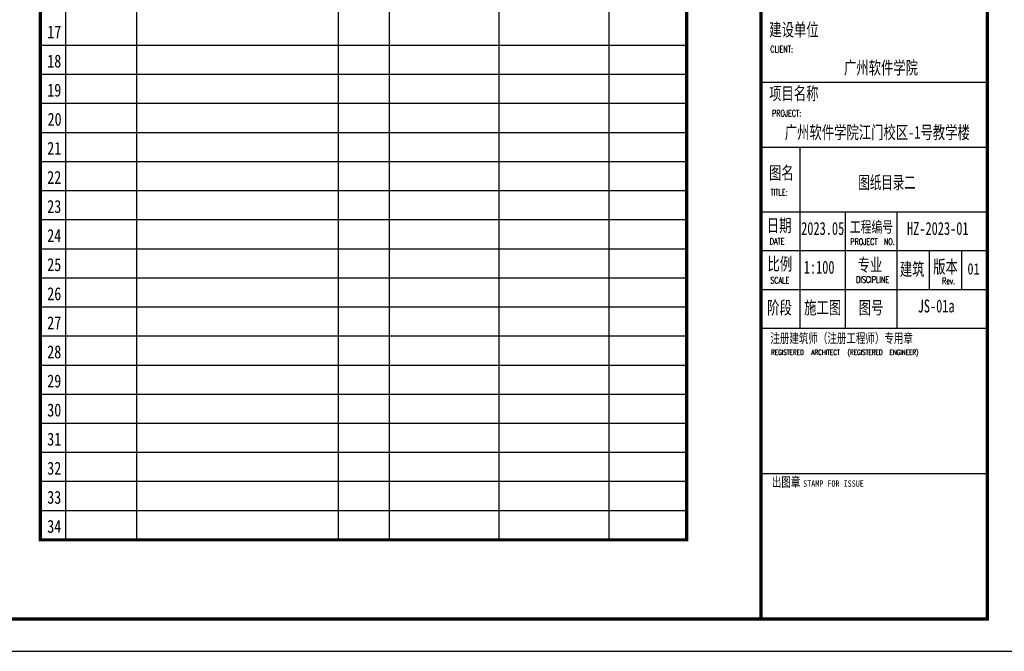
# Model space of a CAD drawing. Extents: x 1779708 to 7299578, y -1121471 to 88434.
# Tile 2 of 100: x 3861784 to 3892248, y -1084792 to -1065245. Entities that reach past the tile are written whole.
import ezdxf

# ---------------------------------------------------------------- set-up
doc = ezdxf.new("R2010")
doc.units = 0
doc.header["$LTSCALE"] = 1000
doc.header["$MEASUREMENT"] = 0
for name, color, linetype in [('PUB_TEXT', 7, 'CONTINUOUS'), ('PUB_TITLE', 4, 'CONTINUOUS'), ('通-图框－文字', 4, 'CONTINUOUS'), ('通－图框', 64, 'CONTINUOUS')]:
    doc.layers.add(name, color=color, linetype=linetype)
doc.styles.add('-宋体', font='simhei.ttf', dxfattribs={"width": 0.7})
doc.styles.add('dim_font', font='SIMPLEX.shx', dxfattribs={"width": 0.8})
doc.styles.add('SONGTI', font='txt', dxfattribs={"width": 0.8})
doc.styles.add('仿宋', font='txt', dxfattribs={"width": 0.7})

msp = doc.modelspace()

# ---------------------------------------------------------------- linework, layer by layer
at = {"layer": 'PUB_TITLE'}
for p, q in [((3891723.3, -1067192.1), (3884723.3, -1067192.1)), ((3891723.3, -1067192.1), (3884723.3, -1067192.1)), ((3891723.3, -1067192.1), (3884723.3, -1067192.1)), ((3884723.3, -1069192.1), (3891723.3, -1069192.1)), ((3884723.3, -1071192.1), (3891723.3, -1071192.1)), ((3884723.3, -1071192.1), (3891723.3, -1071192.1)), ((3884723.3, -1071192.1), (3891723.3, -1071192.1)), ((3884723.3, -1071192.1), (3891723.3, -1071192.1)), ((3884723.3, -1072392.1), (3891723.3, -1072392.1)), ((3884723.3, -1073592.1), (3891723.3, -1073592.1)), ((3884723.3, -1079292.1), (3891723.3, -1079292.1))]:
    msp.add_line(p, q, dxfattribs=at)
msp.add_lwpolyline([(3833323.3, -1084792.1), (3892723.3, -1084792.1), (3892723.3, -1042792.1), (3833323.3, -1042792.1)], close=True, dxfattribs=at)
at = {"layer": 'PUB_TITLE', "const_width": 100}
msp.add_lwpolyline([(3835823.3, -1083792.1), (3891723.3, -1083792.1), (3891723.3, -1043792.1), (3835823.3, -1043792.1)], close=True, dxfattribs=at)
for points in [[(3884723.3, -1043792.1), (3884723.3, -1083792.1)], [(3862422.8, -1049142.1), (3882423.3, -1049142.1), (3882423.3, -1081342.1), (3862422.8, -1081342.1), (3862422.8, -1049142.1)]]:
    msp.add_lwpolyline(points, dxfattribs=at)
at = {"layer": 'PUB_TITLE'}
for points in [[(3885923.3, -1069192.1), (3885923.3, -1074792.1)], [(3884723.3, -1071192.1), (3891723.3, -1071192.1)], [(3887323.3, -1071192.1), (3887323.3, -1074792.1)], [(3888923.3, -1071192.1), (3888923.3, -1074792.1)], [(3889923.3, -1072392.1), (3889923.3, -1073592.1)], [(3890923.3, -1072392.1), (3890923.3, -1073592.1)], [(3884723.3, -1074792.1), (3891723.3, -1074792.1)]]:
    msp.add_lwpolyline(points, dxfattribs=at)
at = {"layer": '通－图框', "linetype": 'Continuous'}
for p, q in [((3863201.7, -1049142.1), (3863201.7, -1081342.1)), ((3865401.7, -1049142.1), (3865401.7, -1081342.1)), ((3871635, -1049142.1), (3871635, -1081342.1)), ((3873211.2, -1049142.1), (3873211.2, -1081342.1)), ((3880011.4, -1049142.1), (3880011.4, -1081342.1)), ((3876611.3, -1049942.1), (3876611.3, -1081342.1)), ((3882423.3, -1066042.1), (3862422.8, -1066042.1)), ((3882423.3, -1066942.1), (3862422.8, -1066942.1)), ((3882423.3, -1067842.1), (3862422.8, -1067842.1)), ((3882423.3, -1068742.1), (3862422.8, -1068742.1)), ((3882423.3, -1069642.1), (3862422.8, -1069642.1)), ((3882423.3, -1070542.1), (3862422.8, -1070542.1)), ((3882423.3, -1071442.1), (3862422.8, -1071442.1)), ((3882423.3, -1072342.1), (3862422.8, -1072342.1)), ((3882423.3, -1073242.1), (3862422.8, -1073242.1)), ((3882423.3, -1074142.1), (3862422.8, -1074142.1)), ((3882423.3, -1075042.1), (3862422.8, -1075042.1)), ((3882423.3, -1075942.1), (3862422.8, -1075942.1)), ((3882423.3, -1076842.1), (3862422.8, -1076842.1)), ((3882423.3, -1077742.1), (3862422.8, -1077742.1)), ((3882423.3, -1078642.1), (3862422.8, -1078642.1)), ((3882423.3, -1079542.1), (3862422.8, -1079542.1)), ((3882423.3, -1080442.1), (3862422.8, -1080442.1))]:
    msp.add_line(p, q, dxfattribs=at)

# ---------------------------------------------------------------- texts
at = {"layer": 'PUB_TEXT', "style": 'SONGTI', "width": 0.8}
for s, p in [('17', (3862635.2, -1065825.6)), ('18', (3862635.2, -1066725.6)), ('19', (3862635.2, -1067625.6)), ('20', (3862645.7, -1068525.7)), ('21', (3862635.2, -1069425.6)), ('22', (3862635.2, -1070325.6)), ('23', (3862635.2, -1071225.6)), ('24', (3862635.2, -1072125.6)), ('25', (3862635.2, -1073025.6)), ('26', (3862635.2, -1073925.6)), ('27', (3862635.2, -1074825.6)), ('28', (3862635.2, -1075725.6)), ('29', (3862635.2, -1076625.6)), ('30', (3862635.2, -1077525.6)), ('31', (3862635.2, -1078425.6)), ('32', (3862635.2, -1079325.6)), ('33', (3862635.2, -1080225.6)), ('34', (3862635.2, -1081125.6))]:
    msp.add_text(s, height=400, dxfattribs=at).set_placement(p)
at = {"layer": '通-图框－文字'}
for s, height, style, width, p in [('建设单位', 400, '仿宋', 0.7, (3884977, -1065755.5)), ('广州软件学院', 400, '仿宋', 0.7, (3887287.4, -1066931.5)), ('项目名称', 400, '仿宋', 0.7, (3884972.3, -1067728.7)), ('广州软件学院江门校区-1号教学楼', 400, '仿宋', 0.7, (3885454.8, -1068931.5)), ('图名', 400, '仿宋', 0.7, (3884971, -1070183.3)), ('图纸目录二', 400, '仿宋', 0.65, (3887732.3, -1070482.2)), ('日期', 400, '仿宋', 0.7, (3884899, -1071812.5)), ('工程编号', 350, '仿宋', 0.7, (3887470.6, -1071834.1)), ('2023.05', 400, '仿宋', 0.7, (3885962.8, -1071905.9)), ('HZ-2023-01', 400, '仿宋', 0.7, (3889238.5, -1071905.9)), ('比例', 400, '仿宋', 0.7, (3884921.2, -1073002.5)), ('专业', 400, '仿宋', 0.7, (3887712.1, -1073033.1)), ('版本', 400, '仿宋', 0.7, (3890048.2, -1073089.1)), ('1:100', 400, '仿宋', 0.7, (3886042.7, -1073105.9)), ('建筑', 400, '仿宋', 0.7, (3889014.5, -1073167.7)), ('01', 350, '-宋体', 0.8, (3891106.8, -1073132.4)), ('阶段', 400, '仿宋', 0.7, (3884911, -1074356.6)), ('施工图', 400, '仿宋', 0.7, (3886055, -1074356.6)), ('图号', 400, '仿宋', 0.7, (3887743.9, -1074356.6)), ('JS-01a', 400, '仿宋', 0.7, (3889568.2, -1074305.9)), ('注册建筑师（注册工程师）专用章', 300, '仿宋', 0.7, (3885011, -1075250.8)), ('出图章', 300, '仿宋', 0.7, (3885055.9, -1079702)), ('STAMP FOR ISSUE', 200, '-宋体', 0.8, (3886024.4, -1079702))]:
    msp.add_text(s, height=height, dxfattribs=dict(at, style=style, width=width)).set_placement(p)
at = {"layer": '通-图框－文字', "color": 4, "style": 'dim_font', "width": 0.65}
for s, height, p in [('CLIENT:', 200, (3885010.5, -1066259.4)), ('PROJECT:', 200, (3885061.1, -1068240.4)), ('TITLE:', 200, (3885014.9, -1070690.9)), ('DATE', 200, (3884991, -1072203)), ('PROJECT  NO.', 200, (3887485.4, -1072215.1)), ('SCALE', 200, (3885010.8, -1073411.9)), ('DISCIPLINE', 200, (3887665.5, -1073388.4)), ('Rev.', 200, (3890322.5, -1073429.4)), ('REGISTERED', 160, (3885033.8, -1075619.4)), ('ARCHITECT', 160, (3886276.3, -1075619.4)), ('(REGISTERED', 160, (3887397.2, -1075619.4)), ('ENGINEER)', 160, (3888695.8, -1075619.4))]:
    msp.add_text(s, height=height, dxfattribs=at).set_placement(p)

doc.saveas('drawing.dxf')
